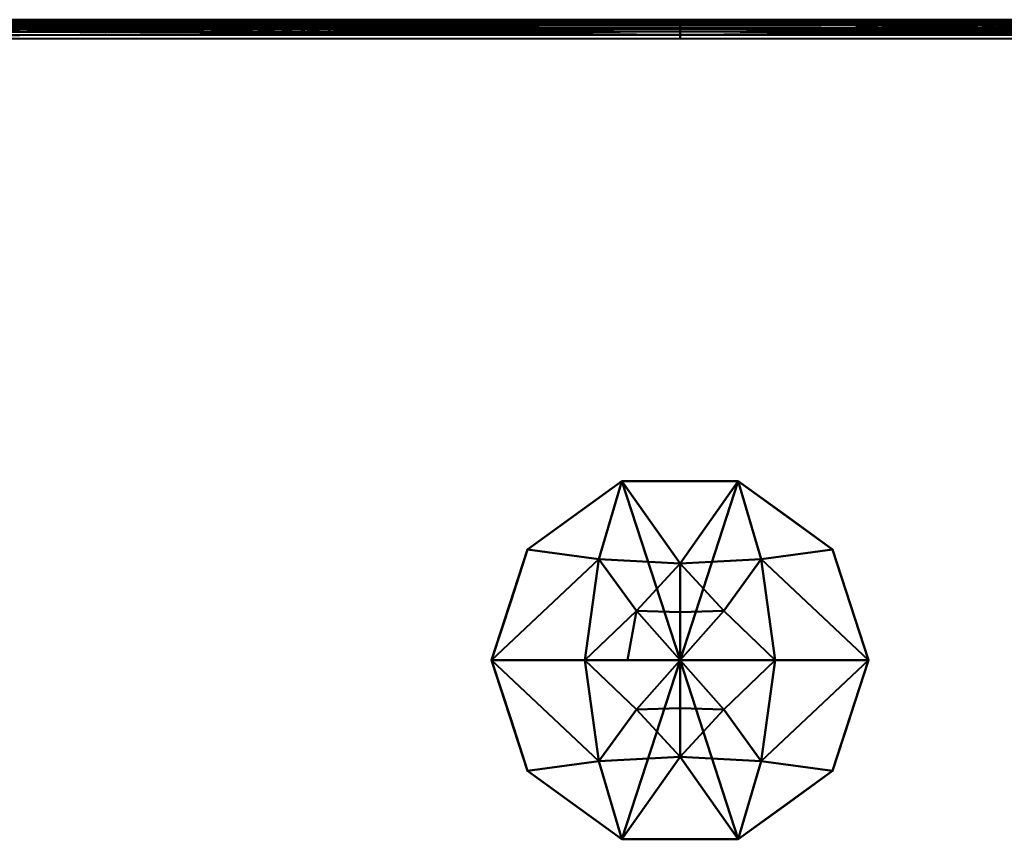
# Model space of a CAD drawing. Header units: millimetres. Extents: x -230 to 225, y -746 to 41.
# Tile 3 of 4: x -88 to 43, y -109 to 0. Entities that reach past the tile are written whole.
import ezdxf

# ---------------------------------------------------------------- set-up
doc = ezdxf.new("R2010")
doc.units = ezdxf.units.MM
doc.layers.add('G-IMPT', color=8, linetype='Continuous', lineweight=30)
doc.layers.add('P-SANR-FIXT', color=6, linetype='Continuous', lineweight=30)

# ---------------------------------------------------------------- blocks, each defined once
blk = doc.blocks.new('CL23275-6DACTCB - CL23275-6DACTCB_ipt-121737-View 1')
at = {"layer": 'G-IMPT', "lineweight": 40}
mesh = blk.add_polyface(dxfattribs=at)
corners = [(168.421696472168, 326.2499988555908), (-168.4216601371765, 326.2499988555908), (-167.2698045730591, 339.3396795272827), (-166.0804876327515, 352.4259810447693), (-83.07310881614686, 355.8135649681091), (0.001187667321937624, 356.4446674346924), (83.07419886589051, 355.8135286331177), (166.0804876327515, 352.4259810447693), (167.2698227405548, 339.3396795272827)]
mesh.append_faces([[corners[k] for k in face] for face in [(4, 2, 3)]], dxfattribs={"vtx0": -1})
mesh.append_faces([[corners[k] for k in face] for face in [(8, 0, 6, 7)]], dxfattribs={"vtx1": -1})
mesh.append_faces([[corners[k] for k in face] for face in [(5, 6, 0, 1), (1, 2, 4, 5)]], dxfattribs={"vtx1": -1, "vtx3": -1})
mesh = blk.add_polyface(dxfattribs=at)
corners = [(168.421696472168, 325.0000024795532, 1.250000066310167), (-168.421696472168, 325.0000024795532, 1.250000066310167), (-168.421696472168, 325.0604639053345, 0.8659543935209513), (-168.421696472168, 325.2367249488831, 0.5180177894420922), (-168.421696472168, 325.5164680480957, 0.2378501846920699), (-168.421696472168, 325.861250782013, 0.0619840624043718), (-168.4216783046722, 326.2499988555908), (168.421696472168, 326.2494174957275, 1.295570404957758e-07), (168.421696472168, 325.3654961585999, 0.3667453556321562)]
mesh.append_faces([[corners[k] for k in face] for face in [(2, 0, 1)]], dxfattribs={"vtx0": -1})
mesh.append_faces([[corners[k] for k in face] for face in [(8, 4, 5), (5, 7, 8), (8, 2, 3), (8, 3, 4)]], dxfattribs={"vtx0": -1, "vtx2": -1})
mesh.append_faces([[corners[k] for k in face] for face in [(6, 7, 5)]], dxfattribs={"vtx1": -1})
mesh.append_faces([[corners[k] for k in face] for face in [(8, 0, 2)]], dxfattribs={"vtx1": -1, "vtx2": -1})
mesh = blk.add_polyface(dxfattribs=at)
corners = [(-1.404170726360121e-08, 323.4999850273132, 2.500000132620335), (-1.404170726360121e-08, 323.309698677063, 1.543291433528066), (-1.404170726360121e-08, 322.7677622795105, 0.7322330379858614), (-1.404170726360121e-08, 321.9566926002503, 0.1903011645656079), (-1.404170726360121e-08, 320.9999922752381), (-167.3591704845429, 320.9999922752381), (-167.35922498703, 322.7677622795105, 0.7322289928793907), (-167.3591704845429, 323.4999850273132, 2.500000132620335)]
mesh.append_faces([[corners[k] for k in face] for face in [(7, 1, 6), (3, 6, 2)]], dxfattribs={"vtx0": -1, "vtx1": -1})
mesh.append_faces([[corners[k] for k in face] for face in [(1, 2, 6), (5, 6, 3)]], dxfattribs={"vtx1": -1, "vtx2": -1})
mesh.append_faces([[corners[k] for k in face] for face in [(7, 0, 1), (3, 4, 5)]], dxfattribs={"vtx2": -1})
mesh = blk.add_polyface(dxfattribs=at)
corners = [(167.3592976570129, 323.4999850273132, 2.500000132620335), (167.3592068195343, 322.7677622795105, 0.7322289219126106), (167.3591523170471, 320.9999922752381), (-1.404170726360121e-08, 320.9999922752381), (-1.404170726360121e-08, 321.9566926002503, 0.1903011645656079), (-1.404170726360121e-08, 322.7677622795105, 0.7322330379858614), (-1.404170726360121e-08, 323.309698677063, 1.543291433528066), (-1.404170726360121e-08, 323.4999850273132, 2.500000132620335)]
mesh.append_faces([[corners[k] for k in face] for face in [(6, 1, 5), (1, 6, 0)]], dxfattribs={"vtx0": -1, "vtx1": -1})
mesh.append_faces([[corners[k] for k in face] for face in [(1, 4, 5)]], dxfattribs={"vtx0": -1, "vtx2": -1})
mesh.append_faces([[corners[k] for k in face] for face in [(3, 4, 2)]], dxfattribs={"vtx1": -1})
mesh.append_faces([[corners[k] for k in face] for face in [(1, 2, 4)]], dxfattribs={"vtx1": -1, "vtx2": -1})
mesh.append_faces([[corners[k] for k in face] for face in [(6, 7, 0)]], dxfattribs={"vtx2": -1})
mesh = blk.add_polyface(dxfattribs=at)
corners = [(-3.400902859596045e-06, 19.49999978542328), (-184.7057134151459, 19.49999978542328), (-181.7062780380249, 94.94779279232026), (-177.9374128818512, 170.3607496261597), (-173.2027454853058, 245.7192675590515), (-167.3591704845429, 320.9999922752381), (-1.404172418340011e-08, 320.9999922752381), (-8.607570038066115e-07, 245.6249964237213), (-1.707472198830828e-06, 170.2500005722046), (-2.554187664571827e-06, 94.87499563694)]
mesh.append_faces([[corners[k] for k in face] for face in [(7, 4, 5, 6)]], dxfattribs={"vtx0": -1})
mesh.append_faces([[corners[k] for k in face] for face in [(8, 3, 4, 7), (3, 8, 9)]], dxfattribs={"vtx0": -1, "vtx2": -1})
mesh.append_faces([[corners[k] for k in face] for face in [(2, 3, 9, 0)]], dxfattribs={"vtx1": -1, "vtx3": -1})
mesh.append_faces([[corners[k] for k in face] for face in [(0, 1, 2)]], dxfattribs={"vtx2": -1})
mesh = blk.add_polyface(dxfattribs=at)
corners = [(184.7056589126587, 19.49999978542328), (-3.400902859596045e-06, 19.49999978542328), (-2.554187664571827e-06, 94.87499563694), (-1.707472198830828e-06, 170.2500005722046), (-8.607570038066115e-07, 245.6249964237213), (-1.404170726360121e-08, 320.9999922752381), (167.3591523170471, 320.9999922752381), (173.2029271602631, 245.7195219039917), (177.9373947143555, 170.3609131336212), (181.7048973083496, 94.94772012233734)]
mesh.append_faces([[corners[k] for k in face] for face in [(3, 8, 2)]], dxfattribs={"vtx0": -1, "vtx1": -1})
mesh.append_faces([[corners[k] for k in face] for face in [(9, 1, 2, 8)]], dxfattribs={"vtx0": -1, "vtx2": -1})
mesh.append_faces([[corners[k] for k in face] for face in [(0, 1, 9)]], dxfattribs={"vtx1": -1})
mesh.append_faces([[corners[k] for k in face] for face in [(3, 4, 7, 8)]], dxfattribs={"vtx1": -1, "vtx3": -1})
mesh.append_faces([[corners[k] for k in face] for face in [(4, 5, 6, 7)]], dxfattribs={"vtx3": -1})
mesh = blk.add_polyface(dxfattribs=at)
corners = [(-2.409637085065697e-06, 14.99999966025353, 1.999999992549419), (184.927011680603, 14.99999966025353, 2.000004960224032), (184.9280472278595, 14.41427278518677, 0.5858455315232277), (184.928210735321, 13.00002521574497), (-2.409637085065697e-06, 13.00000023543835), (-184.928483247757, 13.00003770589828), (-184.9280472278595, 14.41427278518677, 0.5858454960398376), (-184.9271025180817, 14.99999966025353, 2.000005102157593)]
mesh.append_faces([[corners[k] for k in face] for face in [(4, 2, 3)]], dxfattribs={"vtx0": -1})
mesh.append_faces([[corners[k] for k in face] for face in [(0, 2, 6), (4, 6, 2)]], dxfattribs={"vtx0": -1, "vtx1": -1, "vtx2": -1})
mesh.append_faces([[corners[k] for k in face] for face in [(1, 2, 0), (5, 6, 4)]], dxfattribs={"vtx1": -1})
mesh.append_faces([[corners[k] for k in face] for face in [(6, 7, 0)]], dxfattribs={"vtx2": -1})
mesh = blk.add_polyface(dxfattribs=at)
corners = [(-2.409637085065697e-06, 13.00000023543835), (0, 7.018437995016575), (-185.1157719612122, 7.018477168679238), (-185.0013167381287, 10.00860397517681), (-184.928210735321, 13.00002521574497)]
mesh.append_faces([[corners[k] for k in face] for face in [(2, 3, 1)]], dxfattribs={"vtx1": -1})
mesh.append_faces([[corners[k] for k in face] for face in [(4, 0, 1, 3)]], dxfattribs={"vtx2": -1})
mesh = blk.add_polyface(dxfattribs=at)
corners = [(-1.691979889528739e-14, 7.018437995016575), (-2.409637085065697e-06, 13.00000023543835), (184.9279382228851, 13.00002067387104), (185.0013167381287, 10.00860397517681), (185.1143730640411, 7.018439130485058)]
mesh.append_faces([[corners[k] for k in face] for face in [(0, 3, 4)]], dxfattribs={"vtx0": -1})
mesh.append_faces([[corners[k] for k in face] for face in [(0, 1, 2, 3)]], dxfattribs={"vtx3": -1})
mesh = blk.add_polyface(dxfattribs=at)
corners = [(7.83652329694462e-09, 7.018437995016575, -0.001065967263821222), (-1.134912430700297e-09, -7.018437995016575, 0.0001543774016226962), (-185.3503143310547, -7.018437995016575, -0.001208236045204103), (-185.2856743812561, 0.0008898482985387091, -0.001818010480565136), (-185.1143730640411, 7.018439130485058, -0.002426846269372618)]
mesh.append_faces([[corners[k] for k in face] for face in [(4, 0, 3)]], dxfattribs={"vtx1": -1})
mesh.append_faces([[corners[k] for k in face] for face in [(1, 2, 3, 0)]], dxfattribs={"vtx2": -1})
mesh = blk.add_polyface(dxfattribs=at)
corners = [(1.134912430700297e-09, -7.018437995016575, 0.0001543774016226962), (-7.83652329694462e-09, 7.018437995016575, -0.001065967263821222), (185.1129741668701, 7.018390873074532, -0.002426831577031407), (185.2856743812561, 0.0008898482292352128, -0.001818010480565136), (185.3503143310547, -7.018437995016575, -0.001208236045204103)]
mesh.append_faces([[corners[k] for k in face] for face in [(3, 0, 1, 2)]], dxfattribs={"vtx0": -1})
mesh.append_faces([[corners[k] for k in face] for face in [(4, 0, 3)]], dxfattribs={"vtx1": -1})
mesh = blk.add_polyface(dxfattribs=at)
corners = [(-185.6880844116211, -46.86478114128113), (-185.7882781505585, -46.823182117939), (-185.8901614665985, -46.84902083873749), (-185.6853774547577, -45.9185044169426), (-185.4349930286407, -45.00000125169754), (-185.3926627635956, -26.00921820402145), (-185.3503143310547, -7.018437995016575), (-1.100125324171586e-10, -7.018437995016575), (185.3503143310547, -7.018437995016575), (185.3926627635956, -26.00921820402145), (185.4349930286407, -45.00000125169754), (185.6781831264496, -45.90049588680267), (185.8889442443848, -46.85266342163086), (185.7899677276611, -46.81624667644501), (185.6890836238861, -46.86478114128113), (132.6350454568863, -46.86921401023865), (79.58099820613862, -46.86218773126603), (26.52695776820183, -46.86334136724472), (-26.52708721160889, -46.86361842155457), (-79.58113446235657, -46.86243753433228), (-132.6351817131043, -46.86884611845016)]
mesh.append_faces([[corners[k] for k in face] for face in [(3, 1, 2)]], dxfattribs={"vtx0": -1})
mesh.append_faces([[corners[k] for k in face] for face in [(10, 15, 9), (14, 11, 13)]], dxfattribs={"vtx0": -1, "vtx1": -1})
mesh.append_faces([[corners[k] for k in face] for face in [(20, 4, 5, 6)]], dxfattribs={"vtx0": -1, "vtx3": -1})
mesh.append_faces([[corners[k] for k in face] for face in [(20, 0, 4), (18, 19, 7, 17)]], dxfattribs={"vtx1": -1, "vtx2": -1})
mesh.append_faces([[corners[k] for k in face] for face in [(19, 20, 6, 7), (0, 1, 3, 4), (16, 17, 7, 8), (14, 15, 10, 11), (15, 16, 8, 9)]], dxfattribs={"vtx1": -1, "vtx3": -1})
mesh.append_faces([[corners[k] for k in face] for face in [(11, 12, 13)]], dxfattribs={"vtx2": -1})
mesh = blk.add_polyface(dxfattribs=at)
corners = [(-82.8924512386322, -51.2146382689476, 1.239293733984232), (-82.61535151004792, -50.06518535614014, 0.9119638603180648), (-77.09597547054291, -51.0320640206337, 1.187518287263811), (-72.94993493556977, -49.76331878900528, 0.826508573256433), (-69.35440585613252, -50.06328231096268, 0.9120713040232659), (-73.31533777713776, -50.93327372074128, 1.159559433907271), (-76.47158589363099, -49.94332233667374, 0.8776326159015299), (-75.53100922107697, -48.31305302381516, 0.4126896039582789), (-86.57703738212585, -50.93406400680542, 1.159190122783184), (-86.20685648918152, -49.76423170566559, 0.8259238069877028), (-88.77619457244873, -48.31440196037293, 0.4125439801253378), (-89.73219544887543, -49.94169634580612, 0.8761487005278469), (-96.15554065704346, -51.21370718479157, 1.238292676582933), (-90.35846536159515, -51.03095580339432, 1.186549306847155), (-92.84121716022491, -52.66379127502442, 1.652717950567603), (-95.8773327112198, -50.06360478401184, 0.910167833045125), (-92.83975467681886, -49.39645800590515, 0.7204365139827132), (-83.45971312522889, -48.27296190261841, 0.4010007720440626), (-86.21288809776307, -46.86324144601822), (-82.89388647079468, -52.66458156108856, 1.653208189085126), (-86.20966336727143, -52.66431813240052, 1.653044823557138), (-89.52544026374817, -52.66405470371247, 1.652881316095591), (-79.57858192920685, -49.39918313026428, 0.7223727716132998), (-92.74408464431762, -48.10996767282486, 0.35412029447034), (-96.16052763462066, -46.86444050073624), (-92.84464173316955, -46.86404081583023), (-89.52876491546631, -46.86364113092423), (-79.57810957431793, -52.66484498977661, 1.653371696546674), (-70.21445056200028, -48.27557802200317, 0.4021313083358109), (-72.94937628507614, -46.86258741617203), (-82.89701128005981, -46.86283721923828), (-79.48543717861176, -48.10490802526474, 0.3531254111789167), (-76.26233267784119, -52.66479502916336, 1.653341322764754), (-72.94655123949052, -52.66474961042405, 1.653310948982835), (-79.58113446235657, -46.86243753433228), (-76.26525764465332, -46.86251020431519), (-69.63091059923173, -51.21375260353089, 1.239415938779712), (-96.73110508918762, -48.2749694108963, 0.4008190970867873), (-69.6334994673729, -46.86266008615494)]
mesh.append_faces([[corners[k] for k in face] for face in [(21, 8, 20), (32, 5, 33)]], dxfattribs={"vtx0": -1, "vtx1": -1})
mesh.append_faces([[corners[k] for k in face] for face in [(0, 1, 2), (3, 4, 5), (3, 6, 7), (8, 9, 1), (8, 1, 0), (10, 9, 11), (12, 13, 14), (15, 16, 13), (17, 10, 18), (11, 8, 13), (22, 2, 1), (0, 2, 27), (28, 7, 29), (17, 30, 31), (2, 22, 6), (23, 10, 16), (1, 9, 17), (11, 13, 16), (10, 11, 16), (10, 17, 9), (31, 7, 22), (9, 8, 11), (21, 13, 8), (8, 0, 20), (22, 1, 17), (2, 6, 5), (7, 6, 22), (7, 28, 3), (3, 5, 6), (32, 2, 5), (5, 36, 33), (37, 23, 16), (10, 23, 26), (17, 31, 22), (7, 31, 35)]], dxfattribs={"vtx0": -1, "vtx1": -1, "vtx2": -1})
mesh.append_faces([[corners[k] for k in face] for face in [(31, 30, 34), (0, 27, 19), (17, 18, 30), (28, 29, 38)]], dxfattribs={"vtx0": -1, "vtx2": -1})
mesh.append_faces([[corners[k] for k in face] for face in [(23, 24, 25, 26)]], dxfattribs={"vtx0": -1, "vtx3": -1})
mesh.append_faces([[corners[k] for k in face] for face in [(19, 20, 0), (26, 18, 10), (21, 14, 13), (35, 29, 7), (32, 27, 2), (34, 35, 31)]], dxfattribs={"vtx1": -1, "vtx2": -1})
mesh = blk.add_polyface(dxfattribs=at)
corners = [(-69.35440585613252, -50.06328231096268, 0.9120713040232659), (-69.63091059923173, -51.21375260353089, 1.239415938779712), (-73.31533777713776, -50.93327372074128, 1.159559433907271), (-59.6834391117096, -52.66455430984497, 1.653189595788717), (-60.05240278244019, -50.93381420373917, 1.159915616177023), (-56.36781663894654, -51.21428400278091, 1.239668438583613), (-46.42295218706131, -49.76343687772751, 0.8266510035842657), (-49.94589757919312, -49.9422777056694, 0.8776705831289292), (-48.99893503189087, -48.31334824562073, 0.4129683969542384), (-63.8334764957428, -51.03138273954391, 1.18760209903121), (-50.57101839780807, -51.0312101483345, 1.18755611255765), (-56.09060790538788, -50.06439507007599, 0.9125170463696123), (-53.05351130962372, -49.39797953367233, 0.722573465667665), (-62.25570670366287, -48.31368434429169, 0.4130812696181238), (-59.68379791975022, -49.76390469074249, 0.826933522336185), (-63.20927313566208, -49.9417644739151, 0.8775810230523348), (-69.63077434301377, -52.66469964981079, 1.653280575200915), (-72.94655123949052, -52.66474961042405, 1.653310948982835), (-66.31499290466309, -52.66464968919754, 1.653250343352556), (-66.31667339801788, -49.39613099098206, 0.7220126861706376), (-56.93957498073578, -48.2736159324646, 0.4016796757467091), (-59.68586447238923, -46.8628826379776), (-70.21445056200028, -48.27557802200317, 0.4021313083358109), (-69.6334994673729, -46.86266008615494), (-66.22582683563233, -48.10931364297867, 0.3546064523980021), (-56.36765767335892, -52.66450434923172, 1.653159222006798), (-53.05188077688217, -52.66445438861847, 1.653128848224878), (-62.99921600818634, -52.66459972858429, 1.653219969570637), (-66.31762264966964, -46.86273275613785), (-63.0017458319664, -46.86280542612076), (-56.36998765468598, -46.86295530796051), (-52.95953539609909, -48.10697003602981, 0.35398272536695), (-46.78974938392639, -50.93345539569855, 1.159743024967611), (-49.73610388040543, -52.66440442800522, 1.653098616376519), (-46.42032698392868, -52.6643590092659, 1.6530682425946), (-53.05411083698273, -46.86302797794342), (-49.73823401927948, -46.86310064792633), (-72.94993493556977, -49.76331878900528, 0.826508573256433), (-46.42235720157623, -46.86317331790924)]
mesh.append_faces([[corners[k] for k in face] for face in [(27, 4, 3), (33, 32, 34)]], dxfattribs={"vtx0": -1, "vtx1": -1})
mesh.append_faces([[corners[k] for k in face] for face in [(0, 1, 2), (3, 4, 5), (6, 7, 8), (1, 0, 9), (10, 11, 12), (13, 14, 15), (4, 14, 11), (1, 9, 18), (0, 19, 9), (20, 13, 21), (22, 23, 24), (15, 4, 9), (26, 5, 10), (4, 11, 5), (20, 30, 31), (7, 32, 10), (0, 37, 22), (24, 13, 19), (19, 0, 22), (11, 14, 20), (15, 9, 19), (13, 15, 19), (13, 20, 14), (31, 8, 12), (14, 4, 15), (27, 9, 4), (5, 11, 10), (12, 11, 20), (7, 10, 12), (8, 7, 12), (6, 32, 7), (33, 10, 32), (22, 24, 19), (13, 24, 29), (20, 31, 12), (8, 31, 36)]], dxfattribs={"vtx0": -1, "vtx1": -1, "vtx2": -1})
mesh.append_faces([[corners[k] for k in face] for face in [(1, 18, 16), (20, 21, 30)]], dxfattribs={"vtx0": -1, "vtx2": -1})
mesh.append_faces([[corners[k] for k in face] for face in [(24, 23, 28, 29), (31, 30, 35, 36)]], dxfattribs={"vtx0": -1, "vtx3": -1})
mesh.append_faces([[corners[k] for k in face] for face in [(16, 17, 1), (25, 3, 5, 26), (29, 21, 13), (27, 18, 9), (36, 38, 8), (33, 26, 10)]], dxfattribs={"vtx1": -1, "vtx2": -1})
mesh = blk.add_polyface(dxfattribs=at)
corners = [(-29.84163780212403, -51.21412049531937, 1.23935788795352), (-33.1572125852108, -52.6641591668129, 1.652946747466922), (-33.52651689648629, -50.93388687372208, 1.159636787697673), (-42.82771378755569, -50.06337769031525, 0.9120086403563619), (-43.10472722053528, -51.2136981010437, 1.239418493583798), (-46.78974938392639, -50.93345539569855, 1.159743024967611), (-46.42295218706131, -49.76343687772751, 0.8266510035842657), (-33.1576395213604, -49.76400915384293, 0.8264376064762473), (-29.56378639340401, -50.06421793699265, 0.9118566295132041), (-24.04497581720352, -51.0308967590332, 1.187065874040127), (-26.52651493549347, -49.39769339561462, 0.7218178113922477), (-35.72871260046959, -48.31391143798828, 0.4129760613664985), (-36.68268325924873, -49.94170542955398, 0.8771792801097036), (-43.10454554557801, -52.66430904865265, 1.65303786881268), (-46.42032698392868, -52.6643590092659, 1.6530682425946), (-39.78876864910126, -52.6642590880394, 1.653007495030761), (-43.68373893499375, -48.27495124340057, 0.4019788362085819), (-48.99893503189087, -48.31334824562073, 0.4129683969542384), (-46.42235720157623, -46.86317331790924), (-37.30779953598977, -51.03106026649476, 1.187347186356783), (-39.79015392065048, -49.39638079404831, 0.7218464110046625), (-30.41361188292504, -48.2740428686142, 0.4015374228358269), (-33.15884311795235, -46.86346853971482), (-43.10647584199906, -46.86325052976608), (-39.69678207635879, -48.10925459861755, 0.3545730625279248), (-29.84143568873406, -52.66411374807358, 1.652916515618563), (-36.47299175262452, -52.66420912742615, 1.652977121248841), (-26.52565652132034, -52.66406378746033, 1.652886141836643), (-39.79059902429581, -46.863323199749), (-36.47472220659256, -46.8633958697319), (-29.8429663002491, -46.86354575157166), (-26.43136948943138, -48.10812367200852, 0.3541316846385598), (-26.52708721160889, -46.86361842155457), (-22.46847093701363, -48.31376609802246, 0.4127334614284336), (-23.4186990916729, -49.94205061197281, 0.8768540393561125), (-23.20988189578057, -52.66407287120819, 1.652891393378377), (-23.21121039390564, -46.86360025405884)]
mesh.append_faces([[corners[k] for k in face] for face in [(26, 2, 1), (25, 0, 27)]], dxfattribs={"vtx0": -1, "vtx1": -1})
mesh.append_faces([[corners[k] for k in face] for face in [(0, 1, 2), (3, 4, 5), (6, 3, 5), (2, 7, 8), (9, 8, 10), (11, 7, 12), (16, 17, 18), (4, 14, 5), (4, 19, 15), (3, 20, 19), (21, 11, 22), (16, 23, 24), (12, 2, 19), (27, 0, 9), (2, 8, 0), (21, 30, 31), (3, 6, 16), (17, 16, 6), (24, 11, 20), (4, 3, 19), (20, 3, 16), (8, 7, 21), (12, 19, 20), (11, 12, 20), (11, 21, 7), (31, 33, 10), (7, 2, 12), (26, 19, 2), (0, 8, 9), (10, 8, 21), (34, 9, 10), (33, 34, 10), (16, 24, 20), (11, 24, 29), (21, 31, 10), (33, 31, 36)]], dxfattribs={"vtx0": -1, "vtx1": -1, "vtx2": -1})
mesh.append_faces([[corners[k] for k in face] for face in [(31, 30, 32), (16, 18, 23), (21, 22, 30)]], dxfattribs={"vtx0": -1, "vtx2": -1})
mesh.append_faces([[corners[k] for k in face] for face in [(24, 23, 28, 29)]], dxfattribs={"vtx0": -1, "vtx3": -1})
mesh.append_faces([[corners[k] for k in face] for face in [(13, 14, 4, 15), (25, 1, 0), (29, 22, 11), (26, 15, 19), (35, 27, 9), (32, 36, 31)]], dxfattribs={"vtx1": -1, "vtx2": -1})
mesh = blk.add_polyface(dxfattribs=at)
corners = [(30.58588743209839, -48.31362529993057, 0.4128490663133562), (33.1593132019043, -49.76370939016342, 0.8264200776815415), (29.63537313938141, -49.94200973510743, 0.8770998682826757), (23.2110332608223, -51.21412049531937, 1.239259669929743), (23.48949782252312, -50.06412709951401, 0.9116831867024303), (29.00815851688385, -51.03098759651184, 1.187189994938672), (36.47432025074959, -51.21419316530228, 1.239477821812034), (33.15831853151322, -52.66429088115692, 1.653028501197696), (32.78955470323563, -50.93363252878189, 1.159564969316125), (36.75281433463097, -50.06425881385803, 0.912151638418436), (46.42191209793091, -49.76373664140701, 0.8268177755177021), (42.89842168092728, -49.94235491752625, 0.8776145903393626), (43.84688758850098, -48.31342999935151, 0.4129841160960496), (39.78987686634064, -52.6643862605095, 1.653086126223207), (42.27096633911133, -51.03128281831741, 1.187497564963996), (26.52729159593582, -49.39756622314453, 0.7218336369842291), (26.52676246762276, -52.66420004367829, 1.652970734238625), (35.90192377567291, -48.27448797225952, 0.4017820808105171), (33.15871140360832, -46.8631960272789), (22.63790100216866, -48.27457880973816, 0.4015984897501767), (23.21107867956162, -46.86335953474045), (26.6214173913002, -48.10835530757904, 0.3542216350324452), (36.47409769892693, -52.66434084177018, 1.653057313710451), (29.84254163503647, -52.6642454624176, 1.65299954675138), (39.79063990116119, -49.39791594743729, 0.7223548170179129), (26.52695776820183, -46.86334136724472), (49.16337811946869, -48.27471960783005, 0.4020049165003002), (46.42222094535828, -46.86290988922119), (36.47459049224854, -46.86312335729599), (39.88393453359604, -48.10769219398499, 0.3541554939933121), (43.10565376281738, -52.66443167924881, 1.653114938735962), (46.05245336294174, -50.93375061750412, 1.159835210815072), (46.42143065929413, -52.66447709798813, 1.653143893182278), (39.79046730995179, -46.86305068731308), (43.10634412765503, -46.86297801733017), (29.84283458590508, -46.86326869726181)]
mesh.append_faces([[corners[k] for k in face] for face in [(23, 8, 7), (30, 31, 32)]], dxfattribs={"vtx0": -1, "vtx1": -1})
mesh.append_faces([[corners[k] for k in face] for face in [(0, 1, 2), (3, 4, 5), (6, 7, 8), (1, 9, 8), (10, 11, 12), (13, 6, 14), (15, 5, 4), (3, 5, 16), (17, 0, 18), (19, 20, 21), (5, 15, 2), (9, 24, 14), (8, 9, 6), (26, 12, 27), (17, 28, 29), (14, 24, 11), (21, 0, 15), (15, 4, 19), (5, 2, 8), (9, 1, 17), (0, 2, 15), (0, 17, 1), (29, 12, 24), (1, 8, 2), (23, 5, 8), (6, 9, 14), (24, 9, 17), (14, 11, 31), (12, 11, 24), (12, 26, 10), (10, 31, 11), (30, 14, 31), (19, 21, 15), (0, 21, 35), (17, 29, 24), (12, 29, 34)]], dxfattribs={"vtx0": -1, "vtx1": -1, "vtx2": -1})
mesh.append_faces([[corners[k] for k in face] for face in [(21, 20, 25), (6, 13, 22), (17, 18, 28)]], dxfattribs={"vtx0": -1, "vtx2": -1})
mesh.append_faces([[corners[k] for k in face] for face in [(29, 28, 33, 34)]], dxfattribs={"vtx0": -1, "vtx3": -1})
mesh.append_faces([[corners[k] for k in face] for face in [(22, 7, 6), (35, 18, 0), (23, 16, 5), (34, 27, 12), (30, 13, 14), (25, 35, 21)]], dxfattribs={"vtx1": -1, "vtx2": -1})
blk = doc.blocks.new('CL23275-6DACTCB - Milano CC Double Vortex 3_4_2L CBR CP WT-121738-View 1')
at = {"extrusion": (0, -1, 0)}
blk.add_blockref('CL23275-6DACTCB - CL23275-6DACTCB_ipt-121737-View 1', (0, 0), dxfattribs=at)

msp = doc.modelspace()

# ---------------------------------------------------------------- block references
at = {"layer": 'P-SANR-FIXT', "lineweight": 40}
msp.add_blockref('CL23275-6DACTCB - Milano CC Double Vortex 3_4_2L CBR CP WT-121738-View 1', (0, 0, 390.0000000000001), dxfattribs=at)

# ---------------------------------------------------------------- meshes
mesh = msp.add_polyface(dxfattribs=at)
corners = [(-25.00000019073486, -84.99999883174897, 716.2500308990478), (-20.22542561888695, -70.30536979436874, 716.2500308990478), (-7.725424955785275, -61.22358856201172, 716.2500308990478), (7.725424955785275, -61.22358856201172, 716.2500308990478), (20.22542561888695, -70.30536979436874, 716.2500308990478), (25.00000019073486, -84.99999883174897, 716.2500308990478), (-1.775997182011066e-13, -84.99999883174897, 716.2500308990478)]
mesh.append_faces([[corners[k] for k in face] for face in [(1, 2, 6, 0)]], dxfattribs={"vtx1": -1})
mesh.append_faces([[corners[k] for k in face] for face in [(2, 3, 6)]], dxfattribs={"vtx1": -1, "vtx2": -1})
mesh.append_faces([[corners[k] for k in face] for face in [(4, 5, 6, 3)]], dxfattribs={"vtx2": -1})
mesh = msp.add_polyface(dxfattribs=at)
corners = [(-25.00000019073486, -84.99999883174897, 761.2499731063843), (-20.22542561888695, -70.30536979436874, 761.2499731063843), (-7.725424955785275, -61.22358856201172, 761.2499731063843), (7.725424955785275, -61.22358856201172, 761.2499731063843), (20.22542561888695, -70.30536979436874, 761.2499731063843), (25.00000019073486, -84.99999883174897, 761.2499731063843), (25.00000019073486, -84.99999883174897, 716.2500308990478), (20.22542561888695, -70.30536979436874, 716.2500308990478), (7.725424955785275, -61.22358856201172, 716.2500308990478), (-7.725424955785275, -61.22358856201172, 716.2500308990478), (-20.22542561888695, -70.30536979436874, 716.2500308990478), (-25.00000019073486, -84.99999883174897, 716.2500308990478), (13.97542443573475, -65.76447690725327, 761.2499731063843), (13.97542443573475, -65.76447690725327, 716.2500308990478), (22.61271176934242, -77.6526820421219, 761.2499731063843), (22.61271176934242, -77.6526820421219, 716.2500308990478), (1.628530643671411e-13, -61.22358856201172, 761.2499731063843), (2.766387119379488e-12, -61.22358856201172, 716.2500308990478), (-13.97542443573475, -65.76447690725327, 716.2500308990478), (-13.97542443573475, -65.76447690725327, 761.2499731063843), (-22.42725116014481, -77.08189566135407, 716.2500308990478), (-22.61271176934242, -77.6526820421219, 761.2499731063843)]
mesh.append_faces([[corners[k] for k in face] for face in [(15, 14, 5, 6)]], dxfattribs={"vtx0": -1})
mesh.append_faces([[corners[k] for k in face] for face in [(20, 1, 10), (1, 20, 21), (11, 21, 20)]], dxfattribs={"vtx0": -1, "vtx1": -1})
mesh.append_faces([[corners[k] for k in face] for face in [(14, 15, 7, 4), (13, 12, 4, 7)]], dxfattribs={"vtx0": -1, "vtx2": -1})
mesh.append_faces([[corners[k] for k in face] for face in [(3, 12, 13, 8), (17, 9, 2, 16), (19, 2, 9, 18), (16, 3, 8, 17), (18, 10, 1, 19)]], dxfattribs={"vtx1": -1, "vtx3": -1})
mesh.append_faces([[corners[k] for k in face] for face in [(11, 0, 21)]], dxfattribs={"vtx2": -1})
mesh = msp.add_polyface(dxfattribs=at)
corners = [(-1.046979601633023e-13, -84.99999883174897, 765.00003490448), (12.63984325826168, -84.99999883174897, 764.0572872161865), (25.00000019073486, -84.99999883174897, 761.2499731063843), (20.22542561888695, -70.30536979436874, 761.2499731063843), (7.725424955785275, -61.22358856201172, 761.2499731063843), (-7.725424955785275, -61.22358856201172, 761.2499731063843), (-20.22542561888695, -70.30536979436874, 761.2499731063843), (-25.00000019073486, -84.99999883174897, 761.2499731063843), (-12.63984325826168, -84.99999883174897, 764.0572872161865), (-9.272275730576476e-14, -84.99999883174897, 765.00003490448), (-9.289674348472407e-14, -84.99999883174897, 765.00003490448), (-9.34086008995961e-14, -84.99999883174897, 765.00003490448), (-9.422857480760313e-14, -84.99999883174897, 765.00003490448), (-9.530901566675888e-14, -84.99999883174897, 765.00003490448), (-9.658713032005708e-14, -84.99999883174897, 765.00003490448), (-9.798863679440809e-14, -84.99999883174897, 765.00003490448), (-9.943208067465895e-14, -84.99999883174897, 765.00003490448), (-1.008335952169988e-13, -84.99999883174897, 765.00003490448), (-1.021117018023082e-13, -84.99999883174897, 765.00003490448), (-1.031921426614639e-13, -84.99999883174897, 765.00003490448), (-1.040121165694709e-13, -84.99999883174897, 765.00003490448), (-1.04523973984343e-13, -84.99999883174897, 765.00003490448), (2.503169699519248e-07, -72.16840106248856, 764.0282918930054), (5.799813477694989, -78.45335991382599, 764.5499170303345), (-5.799813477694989, -78.45335991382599, 764.5499170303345), (-6.995954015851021, -84.99999883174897, 764.4781917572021), (5.942203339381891e-08, -78.63196456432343, 764.7616773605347), (10.77273338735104, -71.60649404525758, 763.2483976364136), (-10.77273338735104, -71.60649404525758, 763.2483976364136)]
mesh.append_faces([[corners[k] for k in face] for face in [(4, 27, 3), (8, 28, 7), (6, 28, 5)]], dxfattribs={"vtx0": -1, "vtx1": -1})
mesh.append_faces([[corners[k] for k in face] for face in [(23, 27, 22), (27, 4, 22), (1, 27, 23), (23, 22, 26), (24, 26, 22), (5, 28, 22), (24, 28, 8), (28, 24, 22)]], dxfattribs={"vtx0": -1, "vtx1": -1, "vtx2": -1})
mesh.append_faces([[corners[k] for k in face] for face in [(28, 6, 7)]], dxfattribs={"vtx0": -1, "vtx2": -1})
mesh.append_faces([[corners[k] for k in face] for face in [(17, 23, 26), (21, 1, 23), (14, 26, 24)]], dxfattribs={"vtx1": -1})
mesh.append_faces([[corners[k] for k in face] for face in [(2, 3, 27), (8, 25, 24), (1, 2, 27), (4, 5, 22)]], dxfattribs={"vtx1": -1, "vtx2": -1})
mesh.append_faces([[corners[k] for k in face] for face in [(25, 11, 24)]], dxfattribs={"vtx2": -1})
mesh = msp.add_polyface(dxfattribs=at)
corners = [(25.00000019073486, -84.99999883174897, 716.2500308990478), (20.22542561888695, -99.69463241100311, 716.2500308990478), (7.725424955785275, -108.7764091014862, 716.2500308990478), (-7.725424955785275, -108.7764091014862, 716.2500308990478), (-20.22542561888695, -99.69463241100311, 716.2500308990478), (-25.00000019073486, -84.99999883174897, 716.2500308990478), (5.631594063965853e-12, -84.99999883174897, 716.2500308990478)]
mesh.append_faces([[corners[k] for k in face] for face in [(3, 6, 2)]], dxfattribs={"vtx0": -1, "vtx1": -1})
mesh.append_faces([[corners[k] for k in face] for face in [(1, 2, 6, 0)]], dxfattribs={"vtx1": -1})
mesh.append_faces([[corners[k] for k in face] for face in [(4, 5, 6, 3)]], dxfattribs={"vtx2": -1})
mesh = msp.add_polyface(dxfattribs=at)
corners = [(25.00000019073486, -84.99999883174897, 761.2499731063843), (20.22542561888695, -99.69463241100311, 761.2499731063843), (7.725424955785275, -108.7764091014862, 761.2499731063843), (-7.725424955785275, -108.7764091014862, 761.2499731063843), (-20.22542561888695, -99.69463241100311, 761.2499731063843), (-25.00000019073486, -84.99999883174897, 761.2499731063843), (-25.00000019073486, -84.99999883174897, 716.2500308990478), (-20.22542561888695, -99.69463241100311, 716.2500308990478), (-7.725424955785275, -108.7764091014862, 716.2500308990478), (7.725424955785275, -108.7764091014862, 716.2500308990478), (20.22542561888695, -99.69463241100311, 716.2500308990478), (25.00000019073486, -84.99999883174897, 716.2500308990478), (-22.42725116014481, -92.91810200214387, 716.2500308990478), (-22.61271176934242, -92.34731562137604, 761.2499731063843), (-13.97542443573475, -104.2355252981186, 716.2500308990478), (-13.97542443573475, -104.2355252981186, 761.2499731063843), (-1.057487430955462e-15, -108.7764091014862, 761.2499731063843), (2.606706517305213e-12, -108.7764091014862, 716.2500308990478), (13.97542443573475, -104.2355252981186, 716.2500308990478), (13.97542443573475, -104.2355252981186, 761.2499731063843), (22.42725116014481, -92.91810200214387, 716.2500308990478), (22.61271176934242, -92.34731562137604, 761.2499731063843)]
mesh.append_faces([[corners[k] for k in face] for face in [(6, 13, 5)]], dxfattribs={"vtx0": -1})
mesh.append_faces([[corners[k] for k in face] for face in [(7, 4, 12), (20, 1, 10), (1, 20, 21), (11, 21, 20)]], dxfattribs={"vtx0": -1, "vtx1": -1})
mesh.append_faces([[corners[k] for k in face] for face in [(12, 4, 13)]], dxfattribs={"vtx0": -1, "vtx2": -1})
mesh.append_faces([[corners[k] for k in face] for face in [(6, 12, 13)]], dxfattribs={"vtx1": -1, "vtx2": -1})
mesh.append_faces([[corners[k] for k in face] for face in [(15, 4, 7, 14), (3, 15, 14, 8), (17, 9, 2, 16), (19, 2, 9, 18), (18, 10, 1, 19), (16, 3, 8, 17)]], dxfattribs={"vtx1": -1, "vtx3": -1})
mesh.append_faces([[corners[k] for k in face] for face in [(11, 0, 21)]], dxfattribs={"vtx2": -1})
mesh = msp.add_polyface(dxfattribs=at)
corners = [(-9.272275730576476e-14, -84.99999883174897, 765.00003490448), (-12.63984325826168, -84.99999883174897, 764.0572872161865), (-25.00000019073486, -84.99999883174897, 761.2499731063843), (-20.22542561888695, -99.69463241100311, 761.2499731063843), (-7.725424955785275, -108.7764091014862, 761.2499731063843), (7.725424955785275, -108.7764091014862, 761.2499731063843), (20.22542561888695, -99.69463241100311, 761.2499731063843), (25.00000019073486, -84.99999883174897, 761.2499731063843), (12.63984325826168, -84.99999883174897, 764.0572872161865), (-1.046979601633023e-13, -84.99999883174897, 765.00003490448), (-1.04523973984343e-13, -84.99999883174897, 765.00003490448), (-1.040121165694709e-13, -84.99999883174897, 765.00003490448), (-1.031921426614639e-13, -84.99999883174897, 765.00003490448), (-1.021117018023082e-13, -84.99999883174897, 765.00003490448), (-1.008335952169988e-13, -84.99999883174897, 765.00003490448), (-9.943208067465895e-14, -84.99999883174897, 765.00003490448), (-9.798863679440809e-14, -84.99999883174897, 765.00003490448), (-9.658713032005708e-14, -84.99999883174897, 765.00003490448), (-9.530901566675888e-14, -84.99999883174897, 765.00003490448), (-9.422857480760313e-14, -84.99999883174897, 765.00003490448), (-9.34086008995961e-14, -84.99999883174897, 765.00003490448), (-9.289674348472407e-14, -84.99999883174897, 765.00003490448), (-3.501620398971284e-07, -97.8316011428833, 764.0282918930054), (-5.799813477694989, -91.54663774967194, 764.5499170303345), (5.799813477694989, -91.54663774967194, 764.5499170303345), (-8.505431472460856e-08, -91.3680330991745, 764.7616773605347), (-10.77273338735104, -98.39350361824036, 763.2483976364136), (10.77273225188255, -98.39351270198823, 763.2483976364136)]
mesh.append_faces([[corners[k] for k in face] for face in [(24, 8, 10)]], dxfattribs={"vtx0": -1})
mesh.append_faces([[corners[k] for k in face] for face in [(4, 26, 3), (6, 27, 5), (8, 27, 7)]], dxfattribs={"vtx0": -1, "vtx1": -1})
mesh.append_faces([[corners[k] for k in face] for face in [(23, 26, 22), (26, 4, 22), (25, 23, 22), (1, 26, 23), (24, 25, 22), (5, 27, 22), (24, 27, 8), (27, 24, 22)]], dxfattribs={"vtx0": -1, "vtx1": -1, "vtx2": -1})
mesh.append_faces([[corners[k] for k in face] for face in [(27, 6, 7)]], dxfattribs={"vtx0": -1, "vtx2": -1})
mesh.append_faces([[corners[k] for k in face] for face in [(17, 23, 25)]], dxfattribs={"vtx1": -1})
mesh.append_faces([[corners[k] for k in face] for face in [(2, 3, 26), (4, 5, 22), (1, 2, 26)]], dxfattribs={"vtx1": -1, "vtx2": -1})
mesh.append_faces([[corners[k] for k in face] for face in [(23, 21, 1), (24, 14, 25)]], dxfattribs={"vtx2": -1})

doc.saveas('drawing.dxf')
